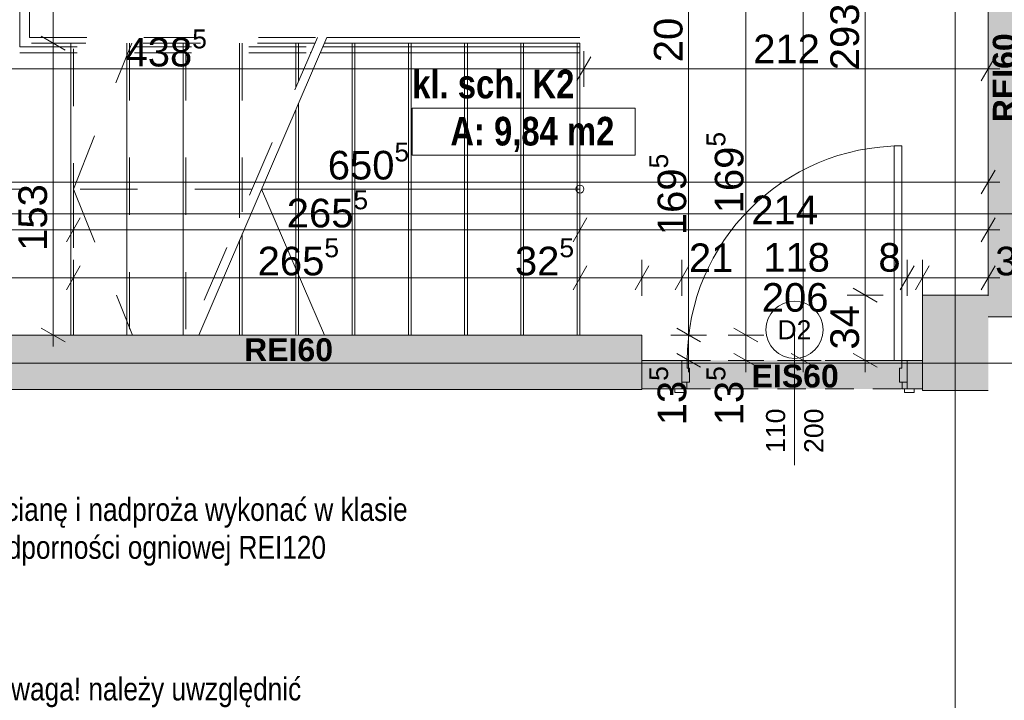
# Paper-space layout 'A-29. RZUT - PIĘTRO -1' of a CAD drawing. Header units: millimetres. Extents: x 0 to 950, y 0 to 750.
# Tile 3 of 28: x 117 to 221, y 126 to 197. Entities that reach past the tile are written whole.
import ezdxf
from ezdxf.xclip import XClip

# ---------------------------------------------------------------- set-up
doc = ezdxf.new("R2010")
doc.units = ezdxf.units.MM
doc.header["$MEASUREMENT"] = 0
doc.header["$XCLIPFRAME"] = 0
for name, pattern in [('ACAD_ISO03W100', [300, 120, -180]), ('DASHDOTX2', [1000, 500, -250, 0, -250]), ('GESTRICHELT2', [93.75, 62.5, -31.25]), ('HIDDEN', [6, 3, -3]), ('Przer. długie kreski', [2.5, 1.5, -1])]:
    doc.linetypes.add(name, pattern=pattern)
for name, color, linetype, lineweight in [('A_linie przekroju_Nr_pióra__1', 7, 'Continuous', 20), ('A_strefy_Nr_pióra__1', 7, 'Continuous', 20), ('A_wymiary_Nr_pióra__1', 7, 'Continuous', 20), ('A_wymiary_Nr_pióra__2', 8, 'Continuous', 13), ('A_ściany_Nr_pióra__1', 7, 'Continuous', 20), ('Drzwi Archicad_Nr_pióra__3', 252, 'Continuous', 13), ('Znaczniki drzwi Archicada_Nr_pióra__3', 252, 'Continuous', 13)]:
    doc.layers.add(name, color=color, linetype=linetype, lineweight=lineweight)
for name, color, linetype, lineweight, true_color in [('A_opis_Nr_pióra__10', 7, 'Continuous', 13, 0x4b4b4b), ('A_opis_Nr_pióra__8', 7, 'Continuous', 13, 0x4c4c4c), ('A_osie_Nr_pióra__16', 7, 'Continuous', 5, 0x0f0f0f), ('A_pochwyt_Nr_pióra__10', 7, 'Continuous', 13, 0x4b4b4b), ('A_pochwyt_Nr_pióra__161', 7, 'Continuous', 5, 0x949494), ('A_ppoż proj_Nr_pióra__8', 7, 'Continuous', 13, 0x4c4c4c), ('A_schody_Nr_pióra__10', 7, 'Continuous', 13, 0x4b4b4b), ('A_schody_Nr_pióra__4', 7, 'Continuous', 18, 0x4b4b4b)]:
    doc.layers.add(name, color=color, linetype=linetype, lineweight=lineweight, true_color=true_color)
for name, color, linetype in [('A_podrys', 7, 'Continuous'), ('A_ppoż proj', 7, 'Continuous'), ('A_ściany', 7, 'Continuous')]:
    doc.layers.add(name, color=color, linetype=linetype)
doc.styles.add('STYL_AUTOMATYCZNY_1', font='arial.ttf')
doc.styles.add('STYL_AUTOMATYCZNY_2', font='ARIALN.TTF')
doc.styles.add('STYL_AUTOMATYCZNY_3', font='arial.ttf')
doc.styles.add('STYL_AUTOMATYCZNY_4', font='arial.ttf')
doc.styles.add('STYL_AUTOMATYCZNY_5', font='arial.ttf')
doc.styles.add('STYL_AUTOMATYCZNY_6', font='ARIALN.TTF')

# ---------------------------------------------------------------- blocks, each defined once
blk = doc.blocks.new('Rysunek_2_2', base_point=(-3203.21, -656.72))
at = {"layer": 'A_ppoż proj', "linetype": 'Continuous', "lineweight": 0, "true_color": 0x121212}
blk.add_hatch(color=250, dxfattribs=at).paths.add_polyline_path([(186.73, 161.74), (186.73, 158.74), (210.33, 158.74), (210.33, 161.74)])
at = {"layer": 'A_ściany', "linetype": 'Continuous', "lineweight": 0, "true_color": 0x000000}
for points in [[(218.84, 223.11), (218.83, 166.29), (223.83, 171.29), (223.84, 223.11)], [(218.83, 166.29), (234.41, 166.29), (234.41, 171.29), (223.83, 171.29)], [(218.83, 168.58), (211.93, 168.58), (211.93, 158.58), (218.83, 158.58)], [(182.53, 164.4), (87.73, 164.4), (87.73, 158.7), (182.53, 158.7)], [(182.53, 161.74), (182.53, 158.74), (186.73, 158.74), (186.73, 161.74)], [(211.93, 161.74), (210.33, 161.74), (210.33, 158.74), (211.93, 158.74)]]:
    blk.add_hatch(color=18, dxfattribs=at).paths.add_polyline_path(points)
at = {"layer": 'A_linie przekroju_Nr_pióra__1', "color": 7, "linetype": 'ACAD_ISO03W100', "lineweight": 20, "ltscale": 2}
blk.add_line((73.24, 177.09), (535.17, 177.09), dxfattribs=at)
at = {"layer": 'A_osie_Nr_pióra__16', "color": 250, "linetype": 'DASHDOTX2', "lineweight": 5, "ltscale": 2, "true_color": 0x0f0f0f}
for p, q in [((215.38, 365.07), (215.38, 101.43)), ((535.17, 161.43), (86.77, 161.43))]:
    blk.add_line(p, q, dxfattribs=at)
at = {"layer": 'A_pochwyt_Nr_pióra__10', "color": 251, "linetype": 'HIDDEN', "lineweight": 13, "ltscale": 2, "true_color": 0x4b4b4b}
for p, q in [((117.33, 200.61), (117.33, 194)), ((118.33, 199.01), (118.33, 195.6)), ((118.33, 195.6), (148.51, 195.6)), ((117.33, 194.6), (148.08, 194.6)), ((117.33, 194), (147.82, 194))]:
    blk.add_line(p, q, dxfattribs=at)
at = {"layer": 'A_pochwyt_Nr_pióra__161', "color": 252, "linetype": 'Continuous', "lineweight": 5, "ltscale": 2, "true_color": 0x949494}
for p, q in [((149.51, 195.6), (176.03, 195.6)), ((149.08, 194.6), (176.03, 194.6)), ((148.82, 194), (176.03, 194))]:
    blk.add_line(p, q, dxfattribs=at)
for p in [(148.08, 194.6), (147.82, 194)]:
    blk.add_point(p, dxfattribs=at)
at = {"layer": 'A_schody_Nr_pióra__10', "color": 251, "linetype": 'HIDDEN', "lineweight": 13, "ltscale": 2, "true_color": 0x4b4b4b}
for p, q in [((118.55, 229.59), (118.55, 195)), ((148.51, 195.6), (135.07, 164.4)), ((148.25, 195), (118.55, 195)), ((122.93, 164.4), (122.93, 195)), ((122.93, 179.7), (129.05, 195)), ((128.83, 195), (128.83, 164.4)), ((134.73, 195), (134.73, 164.4)), ((140.63, 195), (140.63, 177.32)), ((146.53, 195), (146.53, 191.02)), ((141.66, 179.7), (103.13, 179.7)), ((122.93, 179.7), (129.14, 164.4))]:
    blk.add_line(p, q, dxfattribs=at)
at = {"layer": 'A_schody_Nr_pióra__10', "color": 251, "linetype": 'GESTRICHELT2', "lineweight": 13, "ltscale": 2, "true_color": 0x4b4b4b}
for p, q in [((122.65, 164.4), (122.65, 195)), ((128.55, 164.4), (128.55, 195)), ((134.45, 164.4), (134.45, 195)), ((140.35, 176.67), (140.35, 195)), ((146.25, 190.37), (146.25, 195)), ((152.15, 164.4), (152.15, 195)), ((158.05, 164.4), (158.05, 195)), ((163.95, 164.4), (163.95, 195)), ((169.85, 164.4), (169.85, 195)), ((175.75, 164.4), (175.75, 195)), ((146.25, 164.4), (146.25, 188.05)), ((140.35, 164.4), (140.35, 174.35))]:
    blk.add_line(p, q, dxfattribs=at)
at = {"layer": 'A_schody_Nr_pióra__4', "color": 251, "linetype": 'Continuous', "lineweight": 18, "ltscale": 2, "true_color": 0x4b4b4b}
for p, q in [((149.51, 195.6), (136.07, 164.4)), ((176.03, 195), (149.25, 195)), ((152.43, 195), (152.43, 164.4)), ((158.33, 195), (158.33, 164.4)), ((164.23, 195), (164.23, 164.4)), ((170.13, 195), (170.13, 164.4)), ((176.03, 195), (176.03, 164.4)), ((146.53, 188.7), (146.53, 164.4)), ((176.03, 179.7), (142.66, 179.7)), ((149.25, 164.4), (142.66, 179.7)), ((140.63, 175), (140.63, 164.4))]:
    blk.add_line(p, q, dxfattribs=at)
blk.add_circle((176.03, 179.7), 0.412, dxfattribs=at)
at = {"layer": 'A_strefy_Nr_pióra__1', "color": 7, "linetype": 'Continuous', "lineweight": 20, "ltscale": 2}
for p, q in [((158.45, 188.2), (158.45, 183.26)), ((158.45, 188.2), (181.82, 188.2)), ((181.82, 188.2), (181.82, 183.26)), ((158.45, 183.26), (181.82, 183.26))]:
    blk.add_line(p, q, dxfattribs=at)
at = {"layer": 'A_wymiary_Nr_pióra__1', "color": 7, "linetype": 'Continuous', "lineweight": 20, "ltscale": 2}
for p, q in [((119.56, 195.72), (122.06, 194.28)), ((177.16, 193.55), (175.71, 191.05)), ((218.11, 191.05), (219.56, 193.55)), ((218.11, 179.19), (219.56, 181.69)), ((123.66, 176.67), (122.21, 174.17)), ((176.76, 176.67), (175.31, 174.17)), ((218.11, 174.17), (219.56, 176.67)), ((123.66, 171.65), (122.21, 169.15)), ((176.76, 171.65), (175.31, 169.15)), ((183.26, 171.65), (181.81, 169.15)), ((187.46, 171.65), (186.01, 169.15)), ((211.06, 171.65), (209.61, 169.15)), ((212.66, 171.65), (211.21, 169.15)), ((218.11, 169.15), (219.56, 171.65)), ((204.68, 169.3), (207.18, 167.86)), ((119.56, 165.12), (122.06, 163.68)), ((186.18, 165.12), (188.68, 163.68)), ((192.18, 165.12), (194.68, 163.68)), ((186.18, 162.46), (188.68, 161.02)), ((192.18, 162.46), (194.68, 161.02)), ((198.18, 162.46), (200.68, 161.02)), ((204.68, 162.46), (207.18, 161.02))]:
    blk.add_line(p, q, dxfattribs=at)
at = {"layer": 'A_wymiary_Nr_pióra__2', "color": 8, "linetype": 'Continuous', "lineweight": 13, "ltscale": 2}
for p, q in [((199.43, 161.74), (199.43, 233.19)), ((205.93, 168.58), (205.93, 227.18)), ((120.81, 195), (120.81, 199.31)), ((187.43, 164.4), (187.43, 198.3)), ((193.43, 164.4), (193.43, 198.3)), ((122.68, 195), (118.93, 195)), ((120.81, 164.4), (120.81, 195)), ((176.43, 190.42), (176.43, 194.17)), ((218.84, 190.42), (218.84, 194.17)), ((88.73, 192.3), (176.43, 192.3)), ((176.43, 192.3), (218.84, 192.3)), ((218.84, 192.3), (220.06, 192.3)), ((218.84, 178.57), (218.84, 182.32)), ((88.73, 180.44), (218.84, 180.44)), ((218.84, 180.44), (220.06, 180.44)), ((122.93, 173.55), (122.93, 177.3)), ((176.03, 173.55), (176.03, 177.3)), ((218.84, 173.55), (218.84, 177.3)), ((88.73, 175.42), (122.93, 175.42)), ((122.93, 175.42), (176.03, 175.42)), ((176.03, 175.42), (218.84, 175.42)), ((218.84, 175.42), (220.06, 175.42)), ((122.93, 168.52), (122.93, 172.27)), ((176.03, 168.52), (176.03, 172.27)), ((182.53, 168.52), (182.53, 172.27)), ((186.73, 168.52), (186.73, 172.27)), ((210.33, 168.52), (210.33, 172.27)), ((211.93, 168.52), (211.93, 172.27)), ((218.84, 168.52), (218.84, 172.27)), ((88.73, 170.4), (122.93, 170.4)), ((122.93, 170.4), (176.03, 170.4)), ((176.03, 170.4), (182.53, 170.4)), ((182.53, 170.4), (186.73, 170.4)), ((186.73, 170.4), (210.33, 170.4)), ((210.33, 170.4), (211.93, 170.4)), ((211.93, 170.4), (218.84, 170.4)), ((218.84, 170.4), (220.06, 170.4)), ((207.81, 168.58), (204.06, 168.58)), ((205.93, 161.74), (205.93, 168.58)), ((122.68, 164.4), (118.93, 164.4)), ((120.81, 163.18), (120.81, 164.4)), ((189.31, 164.4), (185.56, 164.4)), ((187.43, 161.74), (187.43, 164.4)), ((195.31, 164.4), (191.56, 164.4)), ((193.43, 161.74), (193.43, 164.4)), ((189.31, 161.74), (185.56, 161.74)), ((187.43, 160.52), (187.43, 161.74)), ((195.31, 161.74), (191.56, 161.74)), ((193.43, 160.52), (193.43, 161.74)), ((201.31, 161.74), (197.56, 161.74)), ((199.43, 160.52), (199.43, 161.74)), ((207.81, 161.74), (204.06, 161.74)), ((205.93, 160.52), (205.93, 161.74))]:
    blk.add_line(p, q, dxfattribs=at)
at = {"layer": 'A_ściany_Nr_pióra__1', "color": 7, "linetype": 'Continuous', "lineweight": 20, "ltscale": 2}
for p, q in [((186.73, 161.74), (186.73, 159.44)), ((210.33, 161.74), (210.33, 159.44)), ((186.73, 159.44), (186.73, 158.74)), ((210.33, 159.44), (210.33, 158.74)), ((186.73, 158.74), (185.99, 158.74)), ((210.33, 158.74), (211.07, 158.74))]:
    blk.add_line(p, q, dxfattribs=at)
at = {"layer": 'A_ściany_Nr_pióra__1', "color": 7, "linetype": 'Continuous', "lineweight": 20, "ltscale": 2, "flags": 128}
for points in [[(218.84, 223.11), (218.83, 168.58)], [(218.83, 168.58), (211.93, 168.58)], [(211.93, 168.58), (211.93, 158.58)], [(218.83, 166.29), (234.41, 166.29)], [(182.53, 164.4), (87.73, 164.4)], [(182.53, 158.7), (182.53, 164.4)], [(186.73, 161.74), (182.53, 161.74)], [(182.53, 161.74), (182.53, 158.74)], [(211.93, 161.74), (210.33, 161.74)], [(211.93, 158.74), (211.93, 161.74)], [(87.73, 158.7), (182.53, 158.7)], [(182.53, 158.74), (186.73, 158.74)], [(210.33, 158.74), (211.93, 158.74)], [(211.93, 158.58), (218.83, 158.58)]]:
    blk.add_lwpolyline(points, dxfattribs=at)
at = {"layer": 'Drzwi Archicad_Nr_pióra__3', "color": 252, "linetype": 'Continuous', "lineweight": 13, "ltscale": 2}
for p, q in [((208.97, 161.74), (208.97, 184.22)), ((208.97, 184.22), (209.77, 184.22)), ((209.77, 184.22), (209.77, 161.74)), ((187.29, 161.74), (186.73, 161.74)), ((186.73, 161.74), (186.73, 159.44)), ((186.73, 161.74), (186.73, 159.44)), ((186.73, 161.74), (186.73, 159.44)), ((187.29, 160.94), (187.29, 161.74)), ((209.77, 161.74), (208.97, 161.74)), ((210.33, 161.74), (209.77, 161.74)), ((209.77, 161.74), (209.77, 160.94)), ((210.33, 159.44), (210.33, 161.74)), ((210.33, 161.74), (210.33, 159.44)), ((210.33, 161.74), (210.33, 159.44)), ((187.53, 160.94), (187.29, 160.94)), ((187.53, 159.44), (187.53, 160.94)), ((209.77, 160.94), (209.53, 160.94)), ((209.53, 160.94), (209.53, 159.44)), ((186.73, 158.74), (186.73, 159.44)), ((186.73, 159.44), (187.23, 159.44)), ((186.73, 159.44), (187.53, 159.44)), ((186.73, 159.44), (186.73, 158.74)), ((186.73, 159.44), (186.73, 158.74)), ((187.23, 159.44), (187.23, 158.74)), ((209.53, 159.44), (210.33, 159.44)), ((209.83, 158.74), (209.83, 159.44)), ((209.83, 159.44), (210.33, 159.44)), ((210.33, 159.44), (210.33, 158.74)), ((210.33, 159.44), (210.33, 158.74)), ((210.33, 159.44), (210.33, 158.74)), ((185.99, 158.36), (185.99, 158.74)), ((185.99, 158.74), (186.99, 158.74)), ((186.73, 158.74), (185.99, 158.74)), ((186.73, 158.74), (185.99, 158.74)), ((186.99, 158.36), (185.99, 158.36)), ((187.23, 158.74), (186.73, 158.74)), ((186.99, 158.74), (186.99, 158.36)), ((210.33, 158.74), (209.83, 158.74)), ((210.07, 158.74), (211.07, 158.74)), ((210.07, 158.36), (210.07, 158.74)), ((211.07, 158.36), (210.07, 158.36)), ((210.33, 158.74), (211.07, 158.74)), ((210.33, 158.74), (211.07, 158.74)), ((211.07, 158.74), (211.07, 158.36))]:
    blk.add_line(p, q, dxfattribs=at)
at = {"layer": 'Drzwi Archicad_Nr_pióra__3', "color": 252, "linetype": 'Przer. długie kreski', "lineweight": 13, "ltscale": 2}
for p, q in [((186.73, 161.74), (210.33, 161.74)), ((186.73, 158.74), (210.33, 158.74))]:
    blk.add_line(p, q, dxfattribs=at)
at = {"layer": 'Drzwi Archicad_Nr_pióra__3', "color": 252, "linetype": 'Continuous', "lineweight": 13, "ltscale": 2}
blk.add_arc((209.77, 161.74), 22.48, 90, 180, dxfattribs=at)
at = {"layer": 'Znaczniki drzwi Archicada_Nr_pióra__3', "color": 252, "linetype": 'Continuous', "lineweight": 13, "ltscale": 2}
blk.add_line((198.53, 164.95), (198.53, 150.74), dxfattribs=at)
at = {"layer": 'Znaczniki drzwi Archicada_Nr_pióra__3', "color": 252, "linetype": 'Continuous', "lineweight": 13, "ltscale": 2, "flags": 128}
blk.add_lwpolyline([(201.53, 164.95, 1), (195.53, 164.95, 1)], format="xyb", close=True, dxfattribs=at)
at = {"layer": 'A_opis_Nr_pióra__10', "color": 251, "linetype": 'Continuous', "lineweight": 13, "true_color": 0x4b4b4b, "char_height": 2.4, "attachment_point": 4, "style": 'STYL_AUTOMATYCZNY_2'}
for s, insert, width, line_spacing_factor in [('\\A1;{\\pql;\\fArial Narrow|b0|i0|c238|p0;\\W1.000000;ścianę i nadproża wykonać w klasie odporności ogniowej REI120}', (114.42, 143.76), 48.4525, 0.992932), ('\\A1;{\\pql;\\fArial Narrow|b0|i0|c238|p0;\\W1.000000;Uwaga! należy uwzględnić przełożenie instalacji w tym obszarze, tak aby możliwe było wykonanie drzwi}', (114.42, 120.98), 44.5324, 0.990988)]:
    blk.add_mtext(s, dxfattribs=dict(at, insert=insert, width=width, line_spacing_factor=line_spacing_factor))
at = {"layer": 'A_opis_Nr_pióra__8', "color": 251, "linetype": 'Continuous', "lineweight": 13, "true_color": 0x4c4c4c, "insert": (254.78, 160.19), "char_height": 2.4, "attachment_point": 6, "line_spacing_factor": 0.9967, "style": 'STYL_AUTOMATYCZNY_2'}
blk.add_mtext('\\A1;{\\pqr;\\fArial Narrow|b0|i0|c238|p0;\\W1.000000;drzwi podłączone do SSP;\\P\\pqr;\\fArial Narrow|b0|i0|c238|p0;\\W1.000000;zamknięte w trakcie pożaru}', dxfattribs=at)
at = {"layer": 'A_ppoż proj_Nr_pióra__8', "color": 251, "linetype": 'Continuous', "lineweight": 13, "true_color": 0x4c4c4c, "insert": (220.53, 191.37), "char_height": 2.4, "attachment_point": 5, "rotation": 90, "style": 'STYL_AUTOMATYCZNY_3'}
blk.add_mtext('\\A1;{\\pqc;\\fArial|b1|i0|c238|p0;\\W1.000000;REI60}', dxfattribs=at)
at = {"layer": 'A_ppoż proj_Nr_pióra__8', "color": 251, "linetype": 'Continuous', "lineweight": 13, "true_color": 0x4c4c4c, "char_height": 2.4, "attachment_point": 5, "style": 'STYL_AUTOMATYCZNY_3'}
for s, insert in [('\\A1;{\\pqc;\\fArial|b1|i0|c238|p0;\\W1.000000;REI60}', (145.49, 162.84)), ('\\A1;{\\pqc;\\fArial|b1|i0|c238|p0;\\W1.000000;EIS60}', (198.6, 160.08))]:
    blk.add_mtext(s, dxfattribs=dict(at, insert=insert))
at = {"layer": 'A_strefy_Nr_pióra__1', "color": 7, "linetype": 'Continuous', "lineweight": 20, "char_height": 3, "attachment_point": 1, "style": 'STYL_AUTOMATYCZNY_6'}
for s, insert in [('\\A1;{\\pql;\\fArial Narrow|b1|i0|c238|p0;\\W1.000000;kl. sch. K2}', (158.45, 192.21)), ('\\A1;{\\pql;\\fArial Narrow|b1|i0|c238|p0;\\W1.000000;A: 9,84 m2}', (162.45, 187.27))]:
    blk.add_mtext(s, dxfattribs=dict(at, insert=insert))
at = {"layer": 'A_wymiary_Nr_pióra__1', "color": 7, "linetype": 'Continuous', "lineweight": 20, "char_height": 3, "attachment_point": 7, "style": 'STYL_AUTOMATYCZNY_1'}
for s, insert in [('\\A1;{\\pql;\\fArial|b0|i0|c238|p0;\\W1.000000;438\\fArial|b0|i0|c238|p0;\\W1.000000;\\A1{\\H.66x;\\S5^  ;}}', (128.4, 191.68)), ('\\A1;{\\pql;\\fArial|b0|i0|c238|p0;\\W1.000000;650\\fArial|b0|i0|c238|p0;\\W1.000000;\\A1{\\H.66x;\\S5^  ;}}', (149.6, 179.83)), ('\\A1;{\\pql;\\fArial|b0|i0|c238|p0;\\W1.000000;265\\fArial|b0|i0|c238|p0;\\W1.000000;\\A1{\\H.66x;\\S5^  ;}}', (145.3, 174.81)), ('\\A1;{\\pql;\\fArial|b0|i0|c238|p0;\\W1.000000;265\\fArial|b0|i0|c238|p0;\\W1.000000;\\A1{\\H.66x;\\S5^  ;}}', (142.25, 169.78)), ('\\A1;{\\pql;\\fArial|b0|i0|c238|p0;\\W1.000000;32\\fArial|b0|i0|c238|p0;\\W1.000000;\\A1{\\H.66x;\\S5^  ;}}', (169.22, 169.78)), ('\\A1;{\\pql;\\fArial|b0|i0|c238|p0;\\W1.000000;34\\fArial|b0|i0|c238|p0;\\W1.000000;\\A1{\\H.66x;\\S5^  ;}}', (219.56, 169.78))]:
    blk.add_mtext(s, dxfattribs=dict(at, insert=insert))
at = {"layer": 'A_wymiary_Nr_pióra__1', "color": 7, "linetype": 'Continuous', "lineweight": 20, "char_height": 3, "attachment_point": 7, "rotation": 90, "style": 'STYL_AUTOMATYCZNY_5'}
for s, insert, width in [('\\A1;{\\pql;\\fArial|b0|i0|c238|p0;\\W1.000000;293}', (205.33, 192.16), 6.8645), ('\\A1;{\\pql;\\fArial|b0|i0|c238|p0;\\W1.000000;20}', (186.83, 193), 4.5763), ('\\A1;{\\pql;\\fArial|b0|i0|c238|p0;\\W1.000000;153}', (120.21, 173.22), 6.8645), ('\\A1;{\\pql;\\fArial|b0|i0|c238|p0;\\W1.000000;34}', (205.33, 162.87), 4.5763)]:
    blk.add_mtext(s, dxfattribs=dict(at, insert=insert, width=width))
at = {"layer": 'A_wymiary_Nr_pióra__1', "color": 7, "linetype": 'Continuous', "lineweight": 20, "char_height": 3, "attachment_point": 7, "style": 'STYL_AUTOMATYCZNY_5'}
for s, insert, width in [('\\A1;{\\pql;\\fArial|b0|i0|c238|p0;\\W1.000000;212}', (194.2, 192.9), 6.8645), ('\\A1;{\\pql;\\fArial|b0|i0|c238|p0;\\W1.000000;214}', (194, 176.02), 6.8645), ('\\A1;{\\pql;\\fArial|b0|i0|c238|p0;\\W1.000000;21}', (187.46, 171), 4.5763), ('\\A1;{\\pql;\\fArial|b0|i0|c238|p0;\\W1.000000;118}', (195.25, 171), 6.5592), ('\\A1;{\\pql;\\fArial|b0|i0|c238|p0;\\W1.000000;8}', (207.32, 171), 2.2882), ('\\A1;{\\pql;\\fArial|b0|i0|c238|p0;\\W1.000000;206}', (195.1, 166.8), 6.8645)]:
    blk.add_mtext(s, dxfattribs=dict(at, insert=insert, width=width))
at = {"layer": 'A_wymiary_Nr_pióra__1', "color": 7, "linetype": 'Continuous', "lineweight": 20, "char_height": 3, "attachment_point": 7, "rotation": 90, "style": 'STYL_AUTOMATYCZNY_1'}
for s, insert in [('\\A1;{\\pql;\\fArial|b0|i0|c238|p0;\\W1.000000;169\\fArial|b0|i0|c238|p0;\\W1.000000;\\A1{\\H.66x;\\S5^  ;}}', (194.05, 177.16)), ('\\A1;{\\pql;\\fArial|b0|i0|c238|p0;\\W1.000000;169\\fArial|b0|i0|c238|p0;\\W1.000000;\\A1{\\H.66x;\\S5^  ;}}', (188.05, 174.87)), ('\\A1;{\\pql;\\fArial|b0|i0|c238|p0;\\W1.000000;13\\fArial|b0|i0|c238|p0;\\W1.000000;\\A1{\\H.66x;\\S5^  ;}}', (188.05, 154.93)), ('\\A1;{\\pql;\\fArial|b0|i0|c238|p0;\\W1.000000;13\\fArial|b0|i0|c238|p0;\\W1.000000;\\A1{\\H.66x;\\S5^  ;}}', (194.05, 154.93))]:
    blk.add_mtext(s, dxfattribs=dict(at, insert=insert))
at = {"layer": 'Znaczniki drzwi Archicada_Nr_pióra__3', "color": 252, "linetype": 'Continuous', "lineweight": 13, "insert": (196.73, 163.95), "char_height": 2, "attachment_point": 7, "style": 'STYL_AUTOMATYCZNY_4'}
blk.add_mtext('\\A1;{\\pql;\\fArial CE|b0|i0|c238|p0;\\W1.000000;D2}', dxfattribs=at)
at = {"layer": 'Znaczniki drzwi Archicada_Nr_pióra__3', "color": 252, "linetype": 'Continuous', "lineweight": 13, "char_height": 2, "attachment_point": 7, "rotation": 90, "style": 'STYL_AUTOMATYCZNY_4'}
for s, insert in [('\\A1;{\\pql;\\fArial CE|b0|i0|c238|p0;\\W1.000000;110}', (197.57, 152.03)), ('\\A1;{\\pql;\\fArial CE|b0|i0|c238|p0;\\W1.000000;200}', (201.57, 152.03))]:
    blk.add_mtext(s, dxfattribs=dict(at, insert=insert))

psp = doc.layouts.new('A-29. RZUT - PIĘTRO -1')

# ---------------------------------------------------------------- block references
at = {"layer": 'A_podrys', "color": 37, "linetype": 'Continuous', "lineweight": 5, "true_color": 0x656532}
ref = psp.add_blockref('Rysunek_2_2', (-3203.21, -656.72), dxfattribs=at)
XClip(ref).set_block_clipping_path([(34.2720516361, 101.426833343), (535.1719941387, 519.046833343)])

doc.saveas('drawing.dxf')
